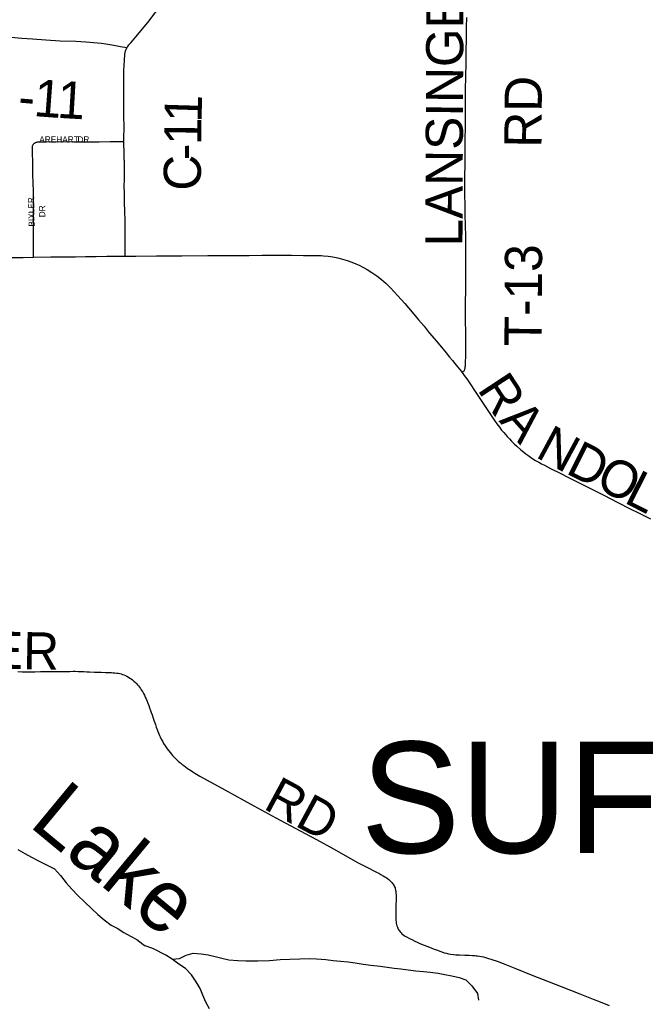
# Model space of a CAD drawing. Header units: feet. Extents: x 2113747 to 29971100, y 960708 to 6252803.
# Tile 13 of 225: x 2277977 to 2283070, y 1107212 to 1115169. Entities that reach past the tile are written whole.
import ezdxf

# ---------------------------------------------------------------- set-up
doc = ezdxf.new("R2010")
doc.units = ezdxf.units.FT
doc.header["$MEASUREMENT"] = 0
for name, color, linetype in [('0_Xref', 7, 'Continuous'), ('GM_X_County_Road', 3, 'Continuous'), ('GM_X_County_Road_Text', 3, 'Continuous'), ('GM_X_Minor_River', 5, 'Continuous'), ('GM_X_Minor_River_Text', 5, 'Continuous'), ('GM_X_Township_Road', 4, 'Continuous'), ('GM_X_Township_Road_Text', 4, 'Continuous'), ('GM_X_Township_Subdivision', 4, 'Continuous'), ('GM_X_Township_Subdivision_Text', 4, 'Continuous'), ('GM_X_Township_Text', 7, 'Continuous')]:
    doc.layers.add(name, color=color, linetype=linetype)
doc.styles.add('Styledgn030', font='dgn030.shx')
doc.styles.add('Styledgn031', font='dgn031.shx')

# ---------------------------------------------------------------- blocks, each defined once
blk = doc.blocks.new('POR')
at = {"layer": 'GM_X_County_Road', "flags": 128}
for points in [[(2278873.6, 1114982), (2278887.7, 1114998.7), (2278915, 1115031.4), (2278972.3, 1115098.9), (2279022.1, 1115159.8), (2279069.3, 1115220.6), (2279084.9, 1115240.6), (2279100.3, 1115260.9), (2279106.5, 1115269.6), (2279112.7, 1115279.7), (2279118.5, 1115290.2), (2279124.6, 1115302.5), (2279129.3, 1115312.6), (2279134.4, 1115326.4), (2279138.7, 1115339.3), (2279142.4, 1115352.3), (2279145.4, 1115365.4)], [(2278841.2, 1114940.5), (2278792.1, 1114950.2), (2278765.3, 1114956.1), (2278737.5, 1114961.1), (2278705, 1114966.6), (2278672.6, 1114971.2), (2278637.7, 1114975.7), (2278604, 1114979.4), (2278512.3, 1114987.1), (2278430.3, 1114991.8), (2278304.5, 1114996.4), (2278187.8, 1115003.9), (2278080.4, 1115011.3), (2277995.4, 1115018.3), (2277907.4, 1115026.3)], [(2278841.2, 1114940.5), (2278844.9, 1114946.2), (2278849.5, 1114952.7), (2278859, 1114964.7), (2278873.6, 1114982)], [(2278818.6, 1114185.5), (2278818.5, 1114208), (2278820.6, 1114301.2), (2278819.2, 1114393.1), (2278819, 1114455.3), (2278818.2, 1114527.5), (2278818.4, 1114612), (2278817.2, 1114692.5), (2278818.1, 1114757.6), (2278820.1, 1114800.5), (2278822.5, 1114840.1), (2278826.2, 1114889.5), (2278828.4, 1114902.8), (2278831.9, 1114916.4), (2278836.2, 1114929), (2278841.2, 1114940.5)], [(2278829, 1113258.4), (2278829, 1113345.5), (2278829.4, 1113427.7), (2278828.7, 1113496.7), (2278828.3, 1113549), (2278826.4, 1113617.9), (2278826.2, 1113627.7), (2278824.5, 1113683.4), (2278823.1, 1113729.3), (2278822.5, 1113758.8), (2278821.8, 1113830.8), (2278822.3, 1113870), (2278823.1, 1113945.2), (2278823.4, 1113994.7), (2278822, 1114030.8), (2278821.6, 1114033.9), (2278820.4, 1114063.3), (2278819.8, 1114085.9), (2278819.5, 1114102), (2278819.4, 1114114.7), (2278819.3, 1114121), (2278818.8, 1114143.7), (2278818.6, 1114185.5)], [(2276675.4, 1113232.5), (2276809.1, 1113234.7), (2276982.8, 1113237.2), (2277209.3, 1113239.6), (2277405, 1113242.2), (2277544.4, 1113244.1), (2277666.1, 1113245.4), (2277773.6, 1113246), (2277894.1, 1113247.2), (2278004.4, 1113248.5), (2278087.8, 1113249.8)], [(2278087.8, 1113249.8), (2278229.5, 1113251.6), (2278351, 1113252.9), (2278428, 1113253.2), (2278507.3, 1113254.1), (2278594.5, 1113256), (2278679.6, 1113257.3), (2278829, 1113258.4)], [(2278829, 1113258.4), (2278915.7, 1113258.6), (2279083, 1113259.7), (2279285, 1113261.1), (2279496.4, 1113263.4), (2279640.7, 1113263.8), (2279830.9, 1113264), (2279936, 1113264.9), (2280050, 1113264.9), (2280170.7, 1113264.8), (2280269.7, 1113264.3), (2280352, 1113264), (2280388.3, 1113263.8), (2280411.4, 1113262.9), (2280431.4, 1113261.4), (2280467.9, 1113257.5), (2280506.1, 1113251.8), (2280545, 1113243.9), (2280584.7, 1113234), (2280622.4, 1113222.7), (2280658.9, 1113209.7), (2280691.6, 1113196.4), (2280719.3, 1113184), (2280746.8, 1113170.3), (2280782.4, 1113150.8), (2280821.5, 1113126), (2280861, 1113098.2), (2280899.6, 1113069.1), (2280937.4, 1113036.1), (2280971.7, 1113002.6), (2281031.6, 1112937.4), (2281086.3, 1112874.5), (2281147.1, 1112804.1), (2281198.6, 1112744.2), (2281242.5, 1112692), (2281285, 1112639), (2281342.3, 1112570.7), (2281420.1, 1112477.1), (2281448.7, 1112442), (2281471.9, 1112413.9), (2281491.7, 1112389.5), (2281512.2, 1112364.1), (2281531.2, 1112340.8), (2281549.6, 1112317.4)], [(2281549.6, 1112317.4), (2281566.7, 1112294.3), (2281587.1, 1112265.4), (2281683.1, 1112123.8), (2281762.4, 1112003.1), (2281811.8, 1111929.3), (2281830.5, 1111903.2), (2281851.3, 1111875.9), (2281868.7, 1111852.8), (2281885.5, 1111832.6), (2281913.3, 1111800.2), (2281931.2, 1111781.1), (2281949.9, 1111762.2), (2281971.1, 1111740.8), (2281992.8, 1111721.3), (2282025.1, 1111693.1), (2282047.7, 1111674), (2282063.7, 1111661.4), (2282080.7, 1111649), (2282101.8, 1111634.3), (2282122, 1111621.3), (2282143.6, 1111607.9), (2282169.9, 1111592.3), (2282191.4, 1111579.9), (2282214.1, 1111567.8), (2282263.8, 1111542.3), (2282345.9, 1111501.3), (2282404.4, 1111471.9), (2282495, 1111426.1), (2282694.3, 1111326.2), (2282808.2, 1111268), (2282907.5, 1111217.1), (2282968.9, 1111185.9), (2283071.7, 1111134.8)]]:
    blk.add_lwpolyline(points, dxfattribs=at)
at = {"layer": 'GM_X_Minor_River', "flags": 128}
for points in [[(2277960.8, 1108463.5), (2278019, 1108429.6), (2278071.1, 1108401.7), (2278133.2, 1108369.8), (2278193.4, 1108339.9), (2278257.5, 1108306), (2278305.7, 1108252), (2278351.9, 1108194), (2278398.1, 1108142), (2278446.3, 1108090), (2278502.5, 1108038), (2278556.7, 1107986.1), (2278606.9, 1107938.1), (2278659, 1107894.1), (2278715.2, 1107852.2), (2278765.3, 1107826.3), (2278817.5, 1107792.4), (2278871.6, 1107762.5), (2278921.7, 1107734.5), (2278971.8, 1107696.6), (2278989.9, 1107684.6)], [(2279509.6, 1107175.3), (2279479.5, 1107229.3), (2279455.4, 1107285.4), (2279435.2, 1107339.5), (2279403.1, 1107393.5), (2279365, 1107449.5), (2279314.9, 1107501.5), (2279260.8, 1107537.5), (2279208.7, 1107577.4), (2279156.6, 1107609.4), (2279056.5, 1107661.3), (2279006.5, 1107679.2), (2278989.9, 1107684.6)], [(2279208.7, 1107577.4), (2279266.7, 1107581.6), (2279322.6, 1107609.8), (2279378.6, 1107623.9), (2279442.6, 1107620), (2279498.6, 1107612.1), (2279556.7, 1107598.2), (2279608.7, 1107584.3), (2279664.7, 1107572.4), (2279738.8, 1107564.6), (2279802.8, 1107562.7), (2279900.8, 1107562.9), (2279994.8, 1107567.2), (2280080.8, 1107573.4), (2280158.8, 1107577.6), (2280238.8, 1107579.8), (2280316.8, 1107581.9), (2280372.8, 1107580), (2280448.8, 1107574.2), (2280508.8, 1107566.3), (2280568.8, 1107560.4), (2280630.8, 1107554.6), (2280684.9, 1107546.7), (2280750.9, 1107536.8), (2280812.9, 1107528.9), (2280886.9, 1107521.1), (2280944.9, 1107513.2), (2281001, 1107505.3), (2281055, 1107497.4), (2281113, 1107489.5), (2281177, 1107483.6), (2281237, 1107477.8), (2281293.1, 1107471.9), (2281357.1, 1107464), (2281409.1, 1107454.1), (2281467.1, 1107442.2), (2281527.2, 1107428.3), (2281579.2, 1107408.4), (2281629.3, 1107360.4), (2281673.5, 1107298.4), (2281681.6, 1107246.3), (2281681.6, 1107244.3)]]:
    blk.add_lwpolyline(points, dxfattribs=at)
at = {"layer": 'GM_X_Township_Road', "flags": 128}
for points in [[(2281549.6, 1112317.4), (2281556.3, 1112323.2), (2281562, 1112328.7), (2281565.3, 1112332.6), (2281568.1, 1112337.5), (2281570.5, 1112342.6), (2281572.2, 1112348), (2281573.5, 1112352.7), (2281574.3, 1112358.1), (2281575.2, 1112364.4), (2281575.9, 1112371.8), (2281577.7, 1112395), (2281579.4, 1112454.5), (2281580.3, 1112535.5), (2281579.9, 1112630.2), (2281577.5, 1112748.9), (2281577.1, 1112878.3), (2281579.1, 1112989.7), (2281580.1, 1113076.6), (2281581.1, 1113190), (2281580.7, 1113264.7), (2281580.8, 1113340.1), (2281578.9, 1113416.3), (2281576.9, 1113508.5), (2281575.7, 1113593.5), (2281574.5, 1113673.6), (2281572.6, 1113753.7), (2281570.6, 1113847.3), (2281571.9, 1113916.5), (2281573.4, 1113988.1), (2281574.6, 1114094.3), (2281575.8, 1114194.5), (2281576, 1114307.3), (2281576, 1114401.1), (2281577.4, 1114501.4), (2281578.5, 1114598.4), (2281580.1, 1114712.4), (2281581.5, 1114815.3), (2281582.8, 1114904.6), (2281584.8, 1115025.7), (2281586.2, 1115110.4), (2281586.8, 1115186.6)], [(2277963.2, 1109901), (2277997.9, 1109899.6), (2278027, 1109899.6), (2278060, 1109899.6), (2278099.5, 1109900), (2278143.8, 1109900.4), (2278218.9, 1109900.4), (2278283.5, 1109900.2), (2278345.3, 1109901.7), (2278383, 1109902.5), (2278408.2, 1109902.9), (2278426, 1109902.9), (2278448.2, 1109902.5), (2278469.5, 1109901.6), (2278495.1, 1109900.3), (2278518.8, 1109899.3), (2278540.7, 1109898.5), (2278581, 1109897.2), (2278634, 1109895.5), (2278669.6, 1109894.1), (2278699.1, 1109893.3), (2278717.8, 1109892.4), (2278732.6, 1109891.5), (2278746.5, 1109890.2), (2278760.8, 1109888.4), (2278772.5, 1109886.7), (2278784.7, 1109884.5), (2278795.5, 1109881.9), (2278807.7, 1109878), (2278819, 1109874.1), (2278830.3, 1109869.3), (2278843.3, 1109862.8), (2278854.6, 1109856.3), (2278866.3, 1109848.9), (2278877.1, 1109841.5), (2278888, 1109833.2), (2278899.3, 1109823.7), (2278911.9, 1109812), (2278920.5, 1109803.3), (2278928.3, 1109794.1), (2278935.7, 1109785.4), (2278944.9, 1109773.7), (2278951.3, 1109764.6), (2278959.2, 1109753.3), (2278968.7, 1109738.6), (2278977.4, 1109723.3), (2278984.8, 1109709), (2278991.3, 1109695.1), (2278997.3, 1109681.6), (2279003.9, 1109666.4), (2279011.6, 1109646), (2279018.6, 1109627.8), (2279026, 1109607.4), (2279033.2, 1109586.9), (2279039.4, 1109569.2), (2279045.9, 1109550.5), (2279055, 1109523.1), (2279063.3, 1109499.3), (2279072.4, 1109472.7), (2279080.3, 1109450.4), (2279087.1, 1109431.9), (2279093.2, 1109416.7), (2279100.6, 1109398.5), (2279106.2, 1109385.1), (2279111.4, 1109373.3), (2279120.5, 1109354.6), (2279129.6, 1109337.2), (2279139.6, 1109320.3), (2279150.5, 1109302.1), (2279167.1, 1109276.3)], [(2279167.1, 1109276.3), (2279191.4, 1109247.2), (2279202.3, 1109234.2), (2279211.8, 1109222.9), (2279220.5, 1109212.9), (2279229.2, 1109203.8), (2279240, 1109192.9), (2279252.6, 1109181.6), (2279263, 1109172.5), (2279275.6, 1109162.1), (2279286.5, 1109153.4), (2279301.2, 1109142.1), (2279316.8, 1109130.4), (2279329.9, 1109120.8), (2279340.3, 1109113.4), (2279352, 1109105.6), (2279364.1, 1109097.4), (2279375.4, 1109090), (2279390.6, 1109080), (2279405.4, 1109070.8), (2279418.8, 1109063), (2279430.5, 1109056.5), (2279632.4, 1108945.3), (2279868.6, 1108815.3), (2280045.7, 1108720.2), (2280242.3, 1108613.7), (2280373, 1108543.3), (2280510.2, 1108468.1), (2280648.2, 1108390.3), (2280710.3, 1108356.4), (2280770.2, 1108324.3), (2280801.4, 1108308.2), (2280831.4, 1108293), (2280852.2, 1108283), (2280864, 1108276.9), (2280876.1, 1108270.4), (2280893.9, 1108260.8), (2280911.7, 1108250.4), (2280925.2, 1108242.6), (2280935.6, 1108236.1), (2280946.9, 1108228.7), (2280957.3, 1108220.4), (2280966.4, 1108212.2), (2280973.4, 1108205.2), (2280981.6, 1108196.5), (2280988.5, 1108188.3), (2280993.3, 1108182.2), (2281000.7, 1108170.5), (2281004.6, 1108162.2), (2281008.1, 1108153.5), (2281009.8, 1108145.7), (2281012.4, 1108134.9), (2281013.7, 1108126.6), (2281015.5, 1108115.7), (2281017.6, 1108090.1), (2281017.6, 1108073.6), (2281017.6, 1108060.6), (2281015.4, 1108008.9), (2281014.5, 1107942), (2281014.5, 1107917.3), (2281015.4, 1107890), (2281016.2, 1107877.4), (2281017.7, 1107866.7), (2281020.1, 1107856.1), (2281022.3, 1107846.9), (2281026.8, 1107834), (2281030.1, 1107826.1), (2281034.2, 1107818.7), (2281038.3, 1107812.2), (2281043.1, 1107805.3), (2281049.1, 1107797.9), (2281057, 1107789.6), (2281064.3, 1107782.7), (2281071.8, 1107776.1), (2281081.3, 1107769.2), (2281090.8, 1107763.1), (2281106.5, 1107754), (2281125.1, 1107744), (2281143.3, 1107734.4), (2281167.2, 1107723.1), (2281187.6, 1107714), (2281208.9, 1107704.5), (2281242.3, 1107690.6), (2281285.3, 1107673.6), (2281324.8, 1107658.4), (2281350, 1107648.8), (2281369.1, 1107641.4), (2281386.5, 1107634.9), (2281406, 1107628.4), (2281423.4, 1107624), (2281440.7, 1107620.1), (2281456.4, 1107617.5), (2281480.7, 1107614.5), (2281500.2, 1107612.7), (2281529.8, 1107610.5), (2281571.4, 1107609.2), (2281606.6, 1107607.9), (2281633.5, 1107606.6), (2281651.8, 1107605.3), (2281664.3, 1107604), (2281675.2, 1107602.6), (2281690.4, 1107600.5), (2281706.5, 1107597.4), (2281721.7, 1107594.4), (2281738.6, 1107590), (2281754.7, 1107585.7), (2281789.8, 1107574.8), (2281834.1, 1107559.6), (2281880.1, 1107542.2), (2281976.5, 1107504), (2282106.7, 1107451.4), (2282348.6, 1107355.7), (2282501.8, 1107295.3), (2282607.3, 1107253.6), (2282664.2, 1107231.8), (2282738, 1107203.1)]]:
    blk.add_lwpolyline(points, dxfattribs=at)
at = {"layer": 'GM_X_Township_Subdivision', "flags": 128}
for points in [[(2278087.8, 1113249.8), (2278087.6, 1113333.2), (2278088.8, 1113486.2), (2278088.9, 1113625), (2278088.4, 1113705.6), (2278087.8, 1113780.5), (2278086.4, 1113849.4), (2278084.3, 1113915.8), (2278082, 1114007.9), (2278080, 1114103.7), (2278079.6, 1114124.4), (2278080, 1114143.1), (2278080.5, 1114147), (2278081.5, 1114150.9), (2278083.1, 1114154.6), (2278084.8, 1114157.9), (2278087, 1114161.2), (2278089.6, 1114164.4), (2278092.3, 1114167.6)], [(2278092.3, 1114167.6), (2278095, 1114170), (2278097.8, 1114172), (2278101.1, 1114174), (2278105, 1114175.9), (2278108.5, 1114177.4), (2278112.6, 1114178.9), (2278116.5, 1114180), (2278121.3, 1114180.9), (2278126.3, 1114181.5), (2278132, 1114181.9), (2278194.3, 1114183.1), (2278288.4, 1114183.4), (2278415.9, 1114182.7), (2278528.6, 1114182.7), (2278618.5, 1114183.3), (2278706.4, 1114183.9), (2278818.6, 1114185.5)]]:
    blk.add_lwpolyline(points, dxfattribs=at)
at = {"layer": 'GM_X_County_Road_Text', "char_height": 300, "attachment_point": 7, "line_spacing_factor": 0.8, "style": 'Styledgn030'}
for s, insert, rotation in [('{\\Fdgn000|c0;\\C256;1}', (2278084, 1114390.5), 355.80743), ('{\\Fdgn000|c0;\\C256;1}', (2278274.7, 1114376.6), 356.65885), ('{\\Fdgn000|c0;\\C256;-}', (2277956.3, 1114401.3), 355.14608), ('{\\Fdgn000|c0;\\C256;1}', (2279444.5, 1114336.4), 88.29802), ('{\\Fdgn000|c0;\\C256;1}', (2279443.5, 1114155.8), 89.66694), ('{\\Fdgn000|c0;\\C256;-}', (2279444, 1114034.4), 90.24199), ('{\\Fdgn000|c0;\\C256;C}', (2279446, 1113788.7), 90.46446), ('{\\Fdgn000|c0;\\C256;R}', (2281667.9, 1112181.5), 303.39563), ('{\\Fdgn000|c0;\\C256;A}', (2281842.2, 1111925.7), 311.90449), ('{\\Fdgn000|c0;\\C256;N}', (2282133.2, 1111638.8), 331.61089), ('{\\Fdgn000|c0;\\C256;D}', (2282376.5, 1111507.5), 333.2884), ('{\\Fdgn000|c0;\\C256;O}', (2282612.3, 1111388.8), 333.28344), ('{\\Fdgn000|c0;\\C256;L}', (2282848.1, 1111270.1), 333.28396)]:
    blk.add_mtext(s, dxfattribs=dict(at, insert=insert, rotation=rotation))
at = {"layer": 'GM_X_Minor_River_Text', "insert": (2278198.8, 1108849.6), "char_height": 500.212, "attachment_point": 4, "rotation": 320.39851, "line_spacing_factor": 0.8, "style": 'Styledgn031'}
blk.add_mtext('{\\Fdgn000|c0;\\C256;Lake}', dxfattribs=at)
at = {"layer": 'GM_X_Township_Road_Text', "char_height": 300, "attachment_point": 7, "line_spacing_factor": 0.8, "style": 'Styledgn030'}
for s, insert, rotation in [('{\\Fdgn000|c0;\\C256;LANSINGER}', (2281556.8, 1113336.3), 89.75963), ('{\\Fdgn000|c0;\\C256;RD}', (2282190.5, 1114134), 89.51644), ('{\\Fdgn000|c0;\\C256;T-13}', (2282195.5, 1112528.6), 89.65364), ('{\\Fdgn000|c0;\\C256;ETTER}', (2276977.3, 1109940), 358.92192), ('{\\Fdgn000|c0;\\C256;RD}', (2279935.2, 1108797.4), 331.6653)]:
    blk.add_mtext(s, dxfattribs=dict(at, insert=insert, rotation=rotation))
at = {"layer": 'GM_X_Township_Subdivision_Text', "char_height": 50, "attachment_point": 7, "line_spacing_factor": 0.8, "style": 'Styledgn030'}
for s, insert, rotation in [('{\\Fdgn000|c0;\\C256;AREHART}', (2278135, 1114176.2), 0.00001), ('{\\Fdgn000|c0;\\C256;DR}', (2278443, 1114176.2), 0.00001), ('{\\Fdgn000|c0;\\C256;BIXLER}', (2278098.7, 1113497.7), 91.17487), ('{\\Fdgn000|c0;\\C256;DR}', (2278183.2, 1113572.3), 90)]:
    blk.add_mtext(s, dxfattribs=dict(at, insert=insert, rotation=rotation))
at = {"layer": 'GM_X_Township_Text', "insert": (2280731.3, 1108421), "char_height": 900, "attachment_point": 7, "rotation": 0.00001, "line_spacing_factor": 0.8, "style": 'Styledgn031'}
blk.add_mtext('{\\Fdgn000|c0;\\C256;SUFFIELD}', dxfattribs=at)

msp = doc.modelspace()

# ---------------------------------------------------------------- block references
at = {"layer": '0_Xref'}
msp.add_blockref('POR', (0, 0), dxfattribs=at)

doc.saveas('drawing.dxf')
